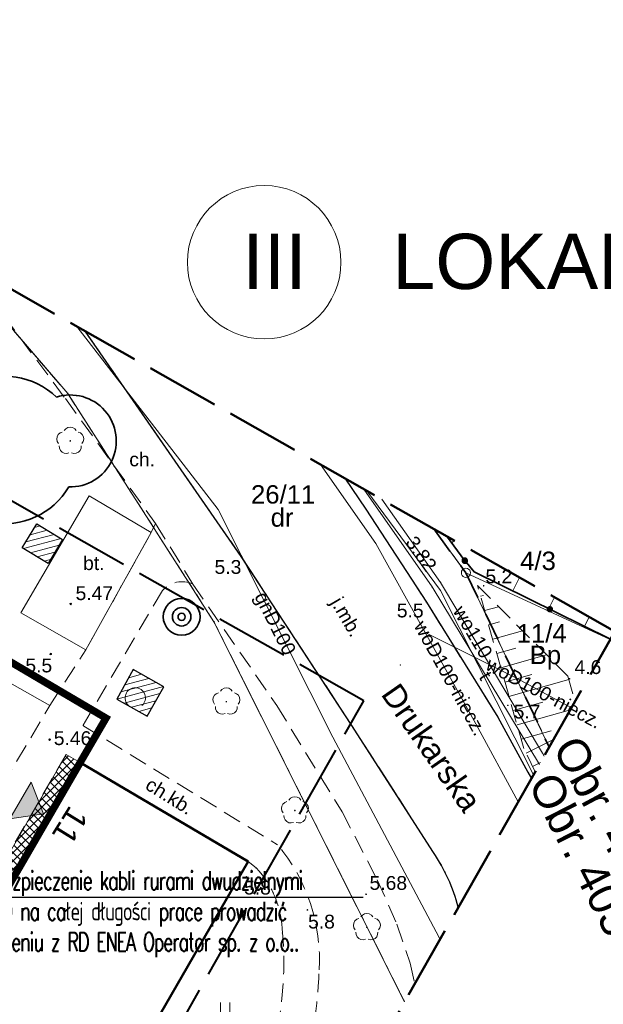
# Model space of a CAD drawing. Extents: x 5477758 to 5478338, y 5918274 to 5918502.
# Tile 120 of 121: x 5477961 to 5477993, y 5918443 to 5918496. Entities that reach past the tile are written whole.
import ezdxf
from ezdxf.enums import TextEntityAlignment as Align

# ---------------------------------------------------------------- set-up
doc = ezdxf.new("R2010")
doc.units = 0
doc.header["$PDSIZE"] = 0.75
for name, pattern in [('budynki akt$0$DASHED', [19.05, 12.7, -6.35]), ('PRZER1-1', [2, 1, -1]), ('PRZER2-1', [3, 2, -1]), ('PRZER3-1', [4, 3, -1]), ('PRZER3-2', [5, 3, -2]), ('PRZER4-1', [5, 4, -1])]:
    doc.linetypes.add(name, pattern=pattern)
doc.layers.get('0').update_dxf_attribs({"color": 8, "linetype": 'CONTINUOUS', "lineweight": 13})
for name, color, linetype, lineweight in [('000_wejscia do budynków', 8, 'CONTINUOUS', 0), ('0_chodnik do naprawy', 8, 'CONTINUOUS', 0), ('0_OPISY', 8, 'CONTINUOUS', 0), ('A_GRANICA OPRACOWANIA', 8, 'CONTINUOUS', 0), ('E_opis', 5, 'CONTINUOUS', 25), ('GELULI_O', 8, 'PRZER3-1', 18), ('GEPADR_O', 8, 'CONTINUOUS', 18), ('GEPPGD', 8, 'CONTINUOUS', 18), ('GEPPGO', 8, 'CONTINUOUS', 18), ('GESBZO', 8, 'CONTINUOUS', 50), ('GESDZI', 8, 'CONTINUOUS', 18), ('GESDZI_O', 8, 'CONTINUOUS', 18), ('GESJOB', 8, 'PRZER3-2', 35), ('GESJOB_O', 8, 'PRZER3-2', 35), ('GESUZY', 8, 'PRZER1-1', 18), ('GESUZY_O', 8, 'PRZER1-1', 18), ('GOSRBG', 8, 'CONTINUOUS', 18), ('GSLINN', 8, 'CONTINUOUS', 18), ('GSLKOG', 8, 'CONTINUOUS', 35), ('GSLKRW', 8, 'CONTINUOUS', 25), ('GSPPRB', 8, 'CONTINUOUS', 20), ('GSPRDL', 8, 'CONTINUOUS', 18), ('GSPWPN', 8, 'CONTINUOUS', 13), ('GSPWPN_O', 8, 'CONTINUOUS', 13), ('GSPWPS', 8, 'CONTINUOUS', 13), ('GSPWPS_O', 8, 'CONTINUOUS', 13), ('GSSINN', 8, 'CONTINUOUS', 18), ('GSSINN_O', 8, 'CONTINUOUS', 18), ('GSSKOA', 8, 'PRZER3-1', 18), ('GSSKOA_O', 8, 'PRZER3-1', 18), ('GSSKOD', 8, 'PRZER2-1', 18), ('GSSKOD_O', 8, 'PRZER2-1', 18), ('GSSUTR', 8, 'PRZER2-1', 18), ('GSSZSN', 8, 'PRZER2-1', 18), ('GTGTXT', 8, 'CONTINUOUS', 18), ('GULGPR', 8, 'CONTINUOUS', 18), ('GULGPR_O', 8, 'CONTINUOUS', 18), ('GULTPR', 8, 'CONTINUOUS', 18), ('GULTPR_O', 8, 'CONTINUOUS', 18), ('GULWPR', 8, 'CONTINUOUS', 18), ('GULWPR_O', 8, 'CONTINUOUS', 18), ('GUPPRZ', 8, 'CONTINUOUS', 18), ('GUPPRZ_O', 8, 'CONTINUOUS', 18), ('OT_Rzedna', 8, 'CONTINUOUS', 18), ('pomiar', 8, 'CONTINUOUS', 18), ('wysokosci', 8, 'CONTINUOUS', 18), ('zakres', 8, 'PRZER4-1', 50), ('ZZ_drzewo-nanoszone-recznie', 8, 'CONTINUOUS', 35), ('ZZ_grupa', 8, 'CONTINUOUS', 30), ('ZZ_grupa-krzewow-szraf', 8, 'CONTINUOUS', 13), ('ZZ_korona', 8, 'CONTINUOUS', 35)]:
    doc.layers.add(name, color=color, linetype=linetype, lineweight=lineweight)
doc.layers.add('kołnierz', color=8, linetype='CONTINUOUS', lineweight=70, plot=False)
doc.styles.add('GENERATED_STYLE_2', font='arial.ttf')
doc.styles.add('GEO-INFO', font='arial.ttf')
doc.styles.get("Standard").update_dxf_attribs({"font": 'TXT.SHX'})
pattern_1 = [(194.933, (5477837.84446, 5918344.9947), (0.08181636, -0.30677734), [])]

# ---------------------------------------------------------------- blocks, each defined once
blk = doc.blocks.new('EPPGS')
at = {"color": 0}
blk.add_lwpolyline([(0, 0.5), (0.154508, 0.475528), (0.293893, 0.404508), (0.404508, 0.293893), (0.475528, 0.154508), (0.5, 0), (0.475528, -0.154508), (0.404508, -0.293893), (0.293893, -0.404508), (0.154508, -0.475528), (0, -0.5), (-0.154508, -0.475528), (-0.293893, -0.404508), (-0.404508, -0.293893), (-0.475528, -0.154508), (-0.5, 0), (-0.475528, 0.154508), (-0.404508, 0.293893), (-0.293893, 0.404508), (-0.154508, 0.475528)], close=True, dxfattribs=at)
blk = doc.blocks.new('EPPGN')
blk.add_hatch(color=0).paths.add_polyline_path([(0, -0.09), (0.027812, -0.085595), (0.052901, -0.072812), (0.072812, -0.052901), (0.085595, -0.027812), (0.09, 0), (0.085595, 0.027812), (0.072812, 0.052901), (0.052901, 0.072812), (0.027812, 0.085595), (0, 0.09), (-0.027812, 0.085595), (-0.052901, 0.072812), (-0.072812, 0.052901), (-0.085595, 0.027812), (-0.09, 0), (-0.085595, -0.027812), (-0.072812, -0.052901), (-0.052901, -0.072812), (-0.027812, -0.085595)])
blk = doc.blocks.new('KOLO')
blk.add_hatch(color=0).paths.add_polyline_path([(-0.5, 0), (-0.482963, -0.12941), (-0.433013, -0.25), (-0.353553, -0.353553), (-0.25, -0.433013), (-0.12941, -0.482963), (0, -0.5), (0.12941, -0.482963), (0.25, -0.433013), (0.353553, -0.353553), (0.433013, -0.25), (0.482963, -0.12941), (0.5, 0), (0.482963, 0.12941), (0.433013, 0.25), (0.353553, 0.353553), (0.25, 0.433013), (0.12941, 0.482963), (0, 0.5), (-0.12941, 0.482963), (-0.25, 0.433013), (-0.353553, 0.353553), (-0.433013, 0.25), (-0.482963, 0.12941)])
blk = doc.blocks.new('SPTRW')
at = {"color": 0}
for points in [[(-0.51332, 0.7233), (-0.51332, -0.7767)], [(0.48668, -0.7767), (0.48668, 0.7233)]]:
    blk.add_lwpolyline(points, dxfattribs=at)
blk = doc.blocks.new('SPDLP')
blk.add_hatch(color=0).paths.add_polyline_path([(0, -0.09), (0.027812, -0.085595), (0.052901, -0.072812), (0.072812, -0.052901), (0.085595, -0.027812), (0.09, 0), (0.085595, 0.027812), (0.072812, 0.052901), (0.052901, 0.072812), (0.027812, 0.085595), (0, 0.09), (-0.027812, 0.085595), (-0.052901, 0.072812), (-0.072812, 0.052901), (-0.085595, 0.027812), (-0.09, 0), (-0.085595, -0.027812), (-0.072812, -0.052901), (-0.052901, -0.072812), (-0.027812, -0.085595)])
at = {"color": 0}
for points in [[(-0.648554, 1.126667), (-0.481106, 1.325358), (-0.255912, 1.454989), (0, 1.5), (0.255912, 1.454989), (0.481106, 1.325358), (0.648554, 1.126667)], [(-1.271938, -0.268652), (-1.40916, -0.048001), (-1.462858, 0.20623), (-1.426585, 0.463525), (-1.304695, 0.693003), (-1.11182, 0.867117), (-0.871109, 0.964971)], [(0.871109, 0.964971), (1.11182, 0.867117), (1.304695, 0.693003), (1.426585, 0.463525), (1.462858, 0.20623), (1.40916, -0.048001), (1.271938, -0.268652)], [(-0.137547, -1.292703), (-0.389802, -1.355024), (-0.648184, -1.327532), (-0.881678, -1.213525), (-1.062258, -1.026689), (-1.168249, -0.78945), (-1.186929, -0.530282)], [(1.186929, -0.530282), (1.168249, -0.78945), (1.062258, -1.026689), (0.881678, -1.213525), (0.648184, -1.327532), (0.389802, -1.355024), (0.137547, -1.292703)]]:
    blk.add_lwpolyline(points, dxfattribs=at)
blk = doc.blocks.new('POINT')
at = {"color": 0}
blk.add_point((0, 0), dxfattribs=at)
blk = doc.blocks.new('OTRN')
at = {"linetype": 'Continuous', "lineweight": 13}
blk.add_hatch(color=0, dxfattribs=at).paths.add_polyline_path([(0, -0.09, 1), (0, 0.09, 1)])
at = {"color": 0, "linetype": 'Continuous', "lineweight": 13}
blk.add_circle((0, 0), 0.0906, dxfattribs=at)
blk = doc.blocks.new('OTZK_1')
at = {"color": 0, "linetype": 'Continuous', "lineweight": 18}
blk.add_arc((0, 0), 1.1, 311.1859, 228.8141, dxfattribs=at)
blk = doc.blocks.new('zw$2EFF')
at = {"lineweight": 18}
blk.add_hatch(color=256, dxfattribs=at).paths.add_polyline_path([(-0.771, 0.963), (0, 0), (0.77, 0.963)])
blk.add_lwpolyline([(-0.771, 0.963), (0.77, 0.963), (0, 0), (-0.771, 0.963)], dxfattribs=at)
blk = doc.blocks.new('drzewo-odreczne')
at = {"layer": 'ZZ_drzewo-nanoszone-recznie', "linetype": 'Continuous'}
for radius in [0.502, 0.196]:
    blk.add_circle((0, 0), radius, dxfattribs=at)

msp = doc.modelspace()

# ---------------------------------------------------------------- hatches: boundary and pattern name
at = {"layer": '0_chodnik do naprawy'}
h = msp.add_hatch(dxfattribs=at)
h.set_pattern_fill('ANSI37', color=256, scale=0.1, style=0)
h.set_pattern_definition([(45, (0, 0), (-0.224506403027, 0.224506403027), []), (135, (0, 0), (-0.224506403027, -0.224506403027), [])])
h.paths.add_polyline_path([(5477964.141, 5918455.941), (5477963.369, 5918456.364), (5477946.91, 5918427.756), (5477947.596, 5918427.361)])
at = {"layer": 'ZZ_grupa-krzewow-szraf'}
h = msp.add_hatch(dxfattribs=at)
h.set_pattern_fill('ANSI31', color=256, scale=0.1, angle=90)
h.set_pattern_definition(pattern_1)
h.paths.add_polyline_path([(5477963.186, 5918468.053), (5477961.782, 5918468.907), (5477960.991, 5918467.606), (5477962.394, 5918466.752)])
h = msp.add_hatch(dxfattribs=at)
h.set_pattern_fill('ANSI31', color=256, scale=0.1, angle=90)
h.set_pattern_definition(pattern_1)
h.paths.add_polyline_path([(5477966.127, 5918459.385), (5477967.784, 5918458.456), (5477968.68, 5918460.055), (5477967.023, 5918460.984)])

# ---------------------------------------------------------------- linework, layer by layer
at = {"layer": '0_chodnik do naprawy'}
msp.add_lwpolyline([(5477964.141, 5918455.941), (5477963.369, 5918456.364), (5477946.91, 5918427.756), (5477947.596, 5918427.361), (5477964.141, 5918455.941)], dxfattribs=at)
at = {"layer": '0_OPISY'}
msp.add_circle((5477974.131, 5918483.127), 4.168, dxfattribs=at)
at = {"layer": 'A_GRANICA OPRACOWANIA', "linetype": 'budynki akt$0$DASHED', "ltscale": 0.1, "const_width": 0.4}
msp.add_lwpolyline([(5477924.666, 5918437.385), (5477923.68, 5918435.693), (5477947.085, 5918422.232), (5477949.411, 5918426.304), (5477947.596, 5918427.361), (5477964.141, 5918455.941), (5477965.541, 5918458.35), (5477956.078, 5918463.925), (5477947.799, 5918468.803), (5477947.799, 5918468.803), (5477943.997, 5918471.043), (5477943.489, 5918470.182), (5477933.716, 5918453.151), (5477933.004, 5918451.909), (5477924.666, 5918437.385)], dxfattribs=at)
at = {"layer": 'E_opis', "lineweight": 30}
msp.add_line((5477955.306, 5918448.612), (5477979.499, 5918448.612), dxfattribs=at)
at = {"layer": 'GESBZO', "linetype": 'Continuous', "lineweight": 50}
msp.add_lwpolyline([(5477947.596, 5918427.361), (5477964.141, 5918455.941), (5477973.257, 5918450.553), (5477957.124, 5918422.592), (5477958.789, 5918421.465), (5477950.46, 5918406.9), (5477941.35, 5918412.22), (5477949.411, 5918426.304)], close=True, dxfattribs=at)
at = {"layer": 'GESDZI', "linetype": 'Continuous', "lineweight": 18}
for points in [[(5477956.852, 5918483.668), (5477963.46, 5918476), (5477971.4, 5918463.59), (5477981.759, 5918442.93)], [(5477981.759, 5918442.93), (5477971.4, 5918463.59), (5477963.46, 5918476), (5477956.852, 5918483.668)], [(5477983.337, 5918468.641), (5477985.09, 5918466.25), (5477992.927, 5918462.614)], [(5477989.615, 5918456.777), (5477985.09, 5918466.25), (5477983.337, 5918468.641)], [(5477992.927, 5918462.614), (5477985.09, 5918466.25), (5477989.615, 5918456.777)]]:
    msp.add_lwpolyline(points, dxfattribs=at)
at = {"layer": 'GESJOB', "linetype": 'PRZER3-2', "lineweight": 35, "ltscale": 0.5}
msp.add_lwpolyline([(5477983.337, 5918468.641), (5477985.09, 5918466.25), (5477989.615, 5918456.777)], dxfattribs=at)
msp.add_lwpolyline([(5477983.337, 5918468.641), (5477985.09, 5918466.25), (5477989.615, 5918456.777)], dxfattribs=at)
at = {"layer": 'GESUZY', "linetype": 'PRZER1-1', "lineweight": 18, "ltscale": 0.5}
for points in [[(5477956.852, 5918483.668), (5477963.46, 5918476), (5477971.4, 5918463.59), (5477981.759, 5918442.93)], [(5477981.759, 5918442.93), (5477971.4, 5918463.59), (5477963.46, 5918476), (5477956.852, 5918483.668)], [(5477983.337, 5918468.641), (5477985.09, 5918466.25), (5477989.615, 5918456.777)], [(5477989.615, 5918456.777), (5477985.09, 5918466.25), (5477983.337, 5918468.641)]]:
    msp.add_lwpolyline(points, dxfattribs=at)
at = {"layer": 'GOSRBG', "linetype": 'Continuous', "lineweight": 18}
msp.add_lwpolyline([(5477979.714, 5918470.697), (5477983.702, 5918465.286), (5477988.759, 5918455.269)], dxfattribs=at)
at = {"layer": 'GSLINN', "linetype": 'Continuous', "lineweight": 18}
msp.add_lwpolyline([(5477948.233, 5918467.115), (5477962.493, 5918459.043)], dxfattribs=at)
at = {"layer": 'GSLKOG', "linetype": 'Continuous', "lineweight": 35}
for points in [[(5477984.027, 5918468.25), (5477985.032, 5918466.893)], [(5477992.94, 5918462.638), (5477985.54, 5918466.301), (5477985.024, 5918466.916)]]:
    msp.add_lwpolyline(points, dxfattribs=at)
at = {"layer": 'GSLKRW', "linetype": 'Continuous', "lineweight": 25}
msp.add_lwpolyline([(5477984.675, 5918448.07, 0.085053), (5477983.326, 5918451.046), (5477978.858, 5918458.003), (5477972.884, 5918467.137), (5477964.404, 5918479.383)], format="xyb", dxfattribs=at)
msp.add_lwpolyline([(5477978.506, 5918471.382), (5477979.66, 5918469.7), (5477982.94, 5918464.66), (5477986.82, 5918458.4), (5477988.46, 5918455.41), (5477988.643, 5918455.063)], dxfattribs=at)
at = {"layer": 'GSPPRB', "linetype": 'Continuous', "lineweight": 20}
for p in [(5477985.032, 5918466.893), (5477983.247, 5918465.481), (5477987.827, 5918460.523), (5477989.249, 5918456.436), (5477964.141, 5918455.941), (5477973.257, 5918450.553), (5477973.696, 5918450.211), (5477974.61, 5918448.878), (5477975.121, 5918446.676)]:
    msp.add_point(p, dxfattribs=at)
at = {"layer": 'GSSINN', "linetype": 'Continuous', "lineweight": 18}
msp.add_lwpolyline([(5477964.635, 5918470.422), (5477967.996, 5918468.433), (5477964.446, 5918462.055), (5477960.917, 5918464.068)], close=True, dxfattribs=at)
at = {"layer": 'GSSKOA', "linetype": 'PRZER3-1', "lineweight": 18, "ltscale": 0.5}
msp.add_lwpolyline([(5477984.676, 5918448.072, 0.084576), (5477983.33, 5918451.05), (5477978.86, 5918458), (5477972.88, 5918467.14), (5477964.404, 5918479.383)], format="xyb", dxfattribs=at)
msp.add_lwpolyline([(5477978.506, 5918471.382), (5477979.66, 5918469.7), (5477982.94, 5918464.66), (5477986.82, 5918458.4), (5477988.46, 5918455.41), (5477988.643, 5918455.063)], dxfattribs=at)
at = {"layer": 'GSSKOD', "linetype": 'PRZER2-1', "lineweight": 18, "ltscale": 0.5}
for points in [[(5477957.805, 5918483.128), (5477958.203, 5918482.622), (5477963.336, 5918475.72), (5477968.236, 5918468.933), (5477970.258, 5918465.638), (5477974.812, 5918459.035), (5477978.364, 5918453.259), (5477980.276, 5918449.561), (5477981.34, 5918447.144), (5477982.062, 5918445.034), (5477982.307, 5918443.897)], [(5477924.632, 5918422.726), (5477928.468, 5918424.674), (5477937.092, 5918428.506), (5477941.728, 5918430.721), (5477947.221, 5918436.084), (5477951.574, 5918440.386), (5477956.873, 5918449.535), (5477962.493, 5918459.043), (5477964.446, 5918462.055), (5477967.996, 5918468.433), (5477968.236, 5918468.933)], [(5477963.369, 5918456.364), (5477953.957, 5918440.129), (5477943.324, 5918421.46), (5477943.065, 5918421.081), (5477945.62, 5918419.676), (5477944.34, 5918417.44), (5477941.721, 5918418.806)]]:
    msp.add_lwpolyline(points, dxfattribs=at)
for points in [[(5477984.675, 5918448.07, 0.085053), (5477983.326, 5918451.046), (5477978.858, 5918458.003), (5477972.884, 5918467.137), (5477964.404, 5918479.383)], [(5477970.258, 5918465.638, 0.325645), (5477968.612, 5918465.293), (5477964.287, 5918457.946)], [(5477964.287, 5918457.946), (5477974.857, 5918451.467, -0.191303), (5477977.119, 5918444.664, -0.067534), (5477975.879, 5918437.577), (5477970.144, 5918427.702), (5477965.273, 5918420.409), (5477963.954, 5918418.054), (5477956.135, 5918403.788)], [(5477954.279, 5918404.806), (5477974.493, 5918439.999, 0.092657), (5477975.121, 5918446.676, 0.188707), (5477973.696, 5918450.211), (5477973.257, 5918450.553), (5477964.141, 5918455.941), (5477963.369, 5918456.364)]]:
    msp.add_lwpolyline(points, format="xyb", dxfattribs=at)
at = {"layer": 'GSSZSN', "linetype": 'PRZER2-1', "lineweight": 18, "ltscale": 0.5}
for points in [[(5477992.94, 5918462.638), (5477985.54, 5918466.301), (5477985.032, 5918466.893), (5477984.027, 5918468.25)], [(5477985.721, 5918465.552), (5477990.624, 5918460.627), (5477991.023, 5918459.259)], [(5477988.852, 5918455.432), (5477988.23, 5918456.691), (5477985.721, 5918465.552)]]:
    msp.add_lwpolyline(points, dxfattribs=at)
at = {"layer": 'GSSZSN', "linetype": 'Continuous', "lineweight": 18, "flags": 128}
for points in [[(5477984.308, 5918467.871), (5477984.475, 5918467.995)], [(5477987.639, 5918465.262), (5477988.002, 5918465.994)], [(5477985.886, 5918464.969), (5477986.048, 5918465.015)], [(5477989.584, 5918464.299), (5477989.892, 5918464.922)], [(5477986.106, 5918464.192), (5477986.862, 5918464.406)], [(5477986.326, 5918463.415), (5477986.92, 5918463.583)], [(5477991.528, 5918463.337), (5477991.782, 5918463.85)], [(5477986.546, 5918462.639), (5477988.165, 5918463.097)], [(5477986.766, 5918461.862), (5477987.791, 5918462.152)], [(5477986.986, 5918461.085), (5477989.468, 5918461.788)], [(5477987.206, 5918460.309), (5477988.662, 5918460.721)], [(5477987.426, 5918459.532), (5477990.675, 5918460.452)], [(5477987.646, 5918458.755), (5477989.273, 5918459.216)], [(5477987.865, 5918457.979), (5477990.762, 5918458.799)], [(5477988.085, 5918457.202), (5477989.72, 5918457.665)], [(5477988.352, 5918456.443), (5477989.844, 5918457.18)], [(5477988.71, 5918455.72), (5477989.134, 5918455.929)]]:
    msp.add_lwpolyline(points, dxfattribs=at)
at = {"layer": 'GULGPR', "linetype": 'Continuous', "lineweight": 18}
msp.add_lwpolyline([(5477963.951, 5918479.64), (5477971.628, 5918469.679), (5477977.854, 5918457.317), (5477983.634, 5918446.418), (5477983.67, 5918446.299)], dxfattribs=at)
at = {"layer": 'GULTPR', "linetype": 'Continuous', "lineweight": 18}
msp.add_lwpolyline([(5477979.541, 5918470.795), (5477983.247, 5918465.481), (5477989.077, 5918455.828)], dxfattribs=at)
at = {"layer": 'GULWPR', "linetype": 'Continuous', "lineweight": 18}
for points in [[(5477977.187, 5918472.131), (5477980.196, 5918467.837), (5477982.87, 5918463.004), (5477985.618, 5918458.036), (5477987.923, 5918453.795)], [(5477980.513, 5918470.243), (5477983.708, 5918465.729), (5477989.249, 5918456.436), (5477989.332, 5918456.277)], [(5477982.87, 5918463.004), (5477987.827, 5918460.523)], [(5477987.827, 5918460.523), (5477990.825, 5918458.909)]]:
    msp.add_lwpolyline(points, dxfattribs=at)
at = {"layer": 'kołnierz', "linetype": 'PRZER4-1', "lineweight": 50}
msp.add_lwpolyline([(5477977.309, 5918380.798), (5477954.837, 5918395.479), (5477993.178, 5918463.057), (5477934.574, 5918496.308), (5477890.354, 5918424.446), (5477901.969, 5918417.467), (5477859.483, 5918348.301), (5477882.168, 5918332.75), (5477926.647, 5918301.778)], close=True, dxfattribs=at)
at = {"layer": 'OT_Rzedna'}
for p in [(5477963.623, 5918464.554), (5477962.544, 5918461.832), (5477962.48, 5918457.18)]:
    msp.add_point(p, dxfattribs=at)
at = {"layer": 'zakres', "linetype": 'PRZER4-1', "lineweight": 40}
msp.add_lwpolyline([(5477963.54, 5918377.848), (5477941.504, 5918392.244), (5477979.546, 5918459.295), (5477938.033, 5918482.848), (5477904.167, 5918427.813), (5477915.775, 5918420.837), (5477872.982, 5918351.171), (5477887.852, 5918340.978), (5477923.836, 5918315.921)], close=True, dxfattribs=at)
at = {"layer": 'ZZ_grupa', "elevation": 10.3}
msp.add_lwpolyline([(5477961.782, 5918468.907), (5477963.186, 5918468.053), (5477962.394, 5918466.752), (5477960.991, 5918467.606)], close=True, dxfattribs=at)
at = {"layer": 'ZZ_grupa'}
msp.add_lwpolyline([(5477966.127, 5918459.385), (5477967.784, 5918458.456), (5477968.68, 5918460.055), (5477967.023, 5918460.984), (5477966.127, 5918459.385)], dxfattribs=at)
at = {"layer": 'ZZ_korona'}
msp.add_circle((5477969.649, 5918463.856), 1, dxfattribs=at)
for centre, radius, start, end in [((5477960.06, 5918472.926, 10.12), 4, 45.8693, 329.8191), ((5477963.6, 5918473.413, 10.12), 2.5, 268.1129, 107.5756)]:
    msp.add_arc(centre, radius, start, end, dxfattribs=at)

# ---------------------------------------------------------------- block references
at = {"layer": '000_wejscia do budynków', "lineweight": 0, "xscale": -1.5, "yscale": 1.5, "zscale": 1.5, "rotation": 59.93299828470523}
msp.add_blockref('zw$2EFF', (5477962.145, 5918453.144), dxfattribs=at)
at = {"layer": 'GEPPGD', "lineweight": 18, "xscale": 0.5, "yscale": 0.5}
for p in [(5477963.46, 5918476), (5477971.4, 5918463.59)]:
    msp.add_blockref('EPPGN', p, dxfattribs=at)
at = {"layer": 'GEPPGO', "lineweight": 18, "xscale": 0.5, "yscale": 0.5}
msp.add_blockref('EPPGS', (5477985.09, 5918466.25), dxfattribs=at)
at = {"layer": 'GSLKOG', "lineweight": 35, "xscale": 0.35, "yscale": 0.35}
for p in [(5477985.024, 5918466.916), (5477985.032, 5918466.893), (5477989.648, 5918464.267)]:
    msp.add_blockref('KOLO', p, dxfattribs=at)
at = {"layer": 'GSPRDL', "lineweight": 18, "xscale": 0.5, "yscale": 0.5}
for p in [(5477963.6, 5918473.413), (5477972.078, 5918459.243), (5477975.801, 5918453.33), (5477979.711, 5918446.98)]:
    msp.add_blockref('SPDLP', p, dxfattribs=at)
at = {"layer": 'GSPWPN', "lineweight": 13, "xscale": 0.09, "yscale": 0.09}
for p in [(5477972.884, 5918467.137), (5477986.052, 5918465.543), (5477982.941, 5918464.659), (5477990.714, 5918460.49), (5477987.365, 5918459.044), (5477973.158, 5918449.719), (5477976.48, 5918447.925)]:
    msp.add_blockref('KOLO', p, dxfattribs=at)
at = {"layer": 'GSPWPS', "lineweight": 13, "xscale": 0.09, "yscale": 0.09}
msp.add_blockref('KOLO', (5477979.664, 5918448.775), dxfattribs=at)
at = {"layer": 'GSSUTR', "lineweight": 18, "xscale": 0.5, "yscale": 0.5}
msp.add_blockref('SPTRW', (5477972.018, 5918442.525), dxfattribs=at)
at = {"layer": 'GTGTXT', "lineweight": 18}
msp.add_blockref('POINT', (5477981.52, 5918461.228), dxfattribs=at)
at = {"layer": 'GUPPRZ', "lineweight": 18}
msp.add_blockref('POINT', (5477983.708, 5918465.729), dxfattribs=at)
at = {"layer": 'OT_Rzedna', "linetype": 'Continuous', "xscale": 0.5, "yscale": 0.5, "zscale": 0.5}
for p in [(5477963.623, 5918464.554), (5477962.544, 5918461.832), (5477962.48, 5918457.18)]:
    msp.add_blockref('OTRN', p, dxfattribs=at)
at = {"layer": 'pomiar', "linetype": 'Continuous', "xscale": 0.5, "yscale": 0.5, "zscale": 0.5}
msp.add_blockref('OTZK_1', (5477967.13, 5918459.448), dxfattribs=at)
at = {"layer": 'ZZ_drzewo-nanoszone-recznie', "rotation": 98.49156574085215}
msp.add_blockref('drzewo-odreczne', (5477969.649, 5918463.856), dxfattribs=at)

# ---------------------------------------------------------------- texts
at = {"layer": '0_OPISY', "insert": (5477972.946, 5918484.673), "char_height": 3, "attachment_point": 1, "rotation": 359.9974, "style": 'GENERATED_STYLE_2'}
msp.add_mtext('{\\A1;III    LOKALIZACJA}', dxfattribs=at)
at = {"layer": 'E_opis', "lineweight": 30, "insert": (5477956.123, 5918450.024), "char_height": 1, "width": 46.85521, "attachment_point": 1, "line_spacing_factor": 0.5}
msp.add_mtext('\\Fromans.shx;\\T0.9;\\W0.7;proj. zabezpieczenie kabli rurami dwudzielnymi\\P\\PQRD %%c110 na ca\\Fromans.shx|c238;łej długości prace prowadzić\\P\\Pw uzgodnieniu z RD ENEA Operator sp. z o.o.. ', dxfattribs=at)
at = {"layer": 'GELULI_O', "linetype": 'Continuous', "lineweight": 0, "style": 'GEO-INFO'}
msp.add_text('Drukarska', height=1.25, rotation=304.9153, dxfattribs=at).set_placement((5477983.224, 5918456.744), align=Align.MIDDLE_CENTER)
at = {"layer": 'GEPADR_O', "linetype": 'Continuous', "lineweight": 0, "style": 'GEO-INFO'}
msp.add_text('11', height=1.25, rotation=238.2413, dxfattribs=at).set_placement((5477964.645, 5918453.007), align=Align.TOP_LEFT)
at = {"layer": 'GESDZI_O', "linetype": 'Continuous', "lineweight": 0, "style": 'GEO-INFO'}
for s, p in [('26/11', (5477975.162, 5918470.51)), ('4/3', (5477989.004, 5918466.899)), ('11/4', (5477989.201, 5918462.959))]:
    msp.add_text(s, height=1, dxfattribs=at).set_placement(p, align=Align.MIDDLE_CENTER)
at = {"layer": 'GESJOB_O', "linetype": 'Continuous', "lineweight": 0, "style": 'GEO-INFO'}
for s, rotation, p in [('Obr. 4025', 298.18, (5477993.104, 5918452.36)), ('Obr. 4035', 297.1924, (5477991.701, 5918450.345))]:
    msp.add_text(s, height=1.75, rotation=rotation, dxfattribs=at).set_placement(p, align=Align.MIDDLE_CENTER)
at = {"layer": 'GESUZY_O', "linetype": 'Continuous', "lineweight": 0, "style": 'GEO-INFO'}
for s, p in [('dr', (5477975.105, 5918469.254)), ('Bp', (5477989.405, 5918461.783))]:
    msp.add_text(s, height=1, dxfattribs=at).set_placement(p, align=Align.MIDDLE_CENTER)
at = {"layer": 'GSPWPN_O', "linetype": 'Continuous', "lineweight": 0, "style": 'GEO-INFO'}
for s, p in [('5.3', (5477971.436, 5918466.189)), ('5.2', (5477986.148, 5918465.678)), ('5.5', (5477981.335, 5918463.823)), ('4.6', (5477990.986, 5918460.745)), ('5.7', (5477987.681, 5918458.33)), ('5.8', (5477973.038, 5918448.762)), ('5.8', (5477976.515, 5918446.915))]:
    msp.add_text(s, height=0.75, dxfattribs=at).set_placement(p)
at = {"layer": 'GSPWPS_O', "linetype": 'Continuous', "lineweight": 0, "style": 'GEO-INFO'}
msp.add_text('5.68', height=0.75, dxfattribs=at).set_placement((5477979.854, 5918449.016))
at = {"layer": 'GSSINN_O', "linetype": 'Continuous', "lineweight": 0, "style": 'GEO-INFO'}
msp.add_text('bt.', height=0.75, dxfattribs=at).set_placement((5477964.879, 5918466.786), align=Align.MIDDLE)
at = {"layer": 'GSSKOA_O', "linetype": 'Continuous', "lineweight": 0, "style": 'GEO-INFO'}
msp.add_text('j.mb.', height=0.75, rotation=300.3581, dxfattribs=at).set_placement((5477978.612, 5918463.853), align=Align.MIDDLE_CENTER)
at = {"layer": 'GSSKOD_O', "linetype": 'Continuous', "lineweight": 0, "style": 'GEO-INFO'}
msp.add_text('ch.', height=0.75, dxfattribs=at).set_placement((5477967.505, 5918472.424), align=Align.MIDDLE)
msp.add_text('ch.kb.', height=0.75, rotation=328.134, dxfattribs=at).set_placement((5477969.004, 5918454.126), align=Align.MIDDLE)
at = {"layer": 'GULGPR_O', "linetype": 'Continuous', "lineweight": 0, "style": 'GEO-INFO'}
msp.add_text('gnD100', height=0.75, rotation=296.7324, dxfattribs=at).set_placement((5477974.741, 5918463.498), align=Align.MIDDLE_CENTER)
at = {"layer": 'GULTPR_O', "linetype": 'Continuous', "lineweight": 0, "style": 'GEO-INFO'}
msp.add_text('t', height=0.75, rotation=301.1323, dxfattribs=at).set_placement((5477986.162, 5918460.654), align=Align.MIDDLE_CENTER)
at = {"layer": 'GULWPR_O', "linetype": 'Continuous', "lineweight": 0, "style": 'GEO-INFO'}
for s, rotation, p in [('wo110', 300.8079, (5477985.469, 5918463.036)), ('woD100-niecz.', 298.951, (5477984.244, 5918460.52)), ('woD100-niecz.', 331.7124, (5477989.326, 5918459.716))]:
    msp.add_text(s, height=0.75, rotation=rotation, dxfattribs=at).set_placement(p, align=Align.MIDDLE_CENTER)
at = {"layer": 'GUPPRZ_O', "linetype": 'Continuous', "lineweight": 0, "style": 'GEO-INFO'}
msp.add_text('3.82', height=0.75, rotation=305.2846, dxfattribs=at).set_placement((5477982.075, 5918468.116), align=Align.MIDDLE_LEFT)
at = {"layer": 'wysokosci', "style": 'GEO-INFO'}
for s, p in [('5.47', (5477963.888, 5918465.514)), ('5.5', (5477961.162, 5918461.586)), ('5.46', (5477962.705, 5918457.635))]:
    msp.add_text(s, height=0.75, dxfattribs=at).set_placement(p, align=Align.TOP_LEFT)

doc.saveas('drawing.dxf')
